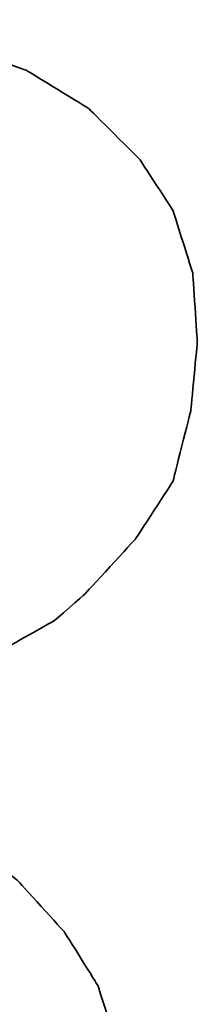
# Model space of a CAD drawing. Header units: millimetres. Extents: x 1382 to 1809, y 124 to 271.
# Tile 35 of 54: x 1709.325 to 1709.641, y 176.723 to 178.47. Entities that reach past the tile are written whole.
import ezdxf

# ---------------------------------------------------------------- set-up
doc = ezdxf.new("R2010")
doc.units = ezdxf.units.MM
doc.layers.add('DIM', color=4, linetype='CONTINUOUS')
doc.layers.add('layer 1', color=7, linetype='CONTINUOUS')

# ---------------------------------------------------------------- blocks, each defined once
blk = doc.blocks.new('TBI MOTION logo(完整正式版)')
at = {"layer": 'layer 1', "color": 22, "lineweight": 35}
blk.add_open_spline([(-64.65375, -6.863749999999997), (-64.65375, -6.863749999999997), (-64.84375, -7.296249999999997), (-64.84375, -7.296249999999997), (-64.84375, -7.296249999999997), (-64.84375, -7.296249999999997), (-64.86875, -7.34375), (-64.86875, -7.34375), (-64.86875, -7.34375), (-64.86875, -7.34375), (-64.86875, -7.36875), (-64.86875, -7.36875), (-64.86875, -7.36875), (-64.86875, -7.36875), (-65.15375, -7.653749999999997), (-65.15375, -7.653749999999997), (-65.15375, -7.653749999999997), (-65.15375, -7.653749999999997), (-65.17875, -7.653749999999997), (-65.17875, -7.653749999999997), (-65.17875, -7.653749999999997), (-65.17875, -7.653749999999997), (-65.20375, -7.678749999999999), (-65.20375, -7.678749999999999), (-65.20375, -7.678749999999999), (-65.20375, -7.678749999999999), (-65.58875, -7.871249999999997), (-65.58875, -7.871249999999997), (-65.58875, -7.871249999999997), (-65.58875, -7.871249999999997), (-65.63375, -7.871249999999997), (-65.63375, -7.871249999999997), (-65.63375, -7.871249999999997), (-65.63375, -7.871249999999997), (-65.65875, -7.893749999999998), (-65.65875, -7.893749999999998), (-65.65875, -7.893749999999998), (-65.65875, -7.893749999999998), (-66.09375, -7.943749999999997), (-66.09375, -7.943749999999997), (-66.09375, -7.943749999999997), (-66.09375, -7.943749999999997), (-66.11375, -7.943749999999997), (-66.11375, -7.943749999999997), (-66.11375, -7.943749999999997), (-66.11375, -7.943749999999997), (-66.16375, -7.943749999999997), (-66.16375, -7.943749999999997), (-66.16375, -7.943749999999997), (-66.16375, -7.943749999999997), (-66.30875, -7.943749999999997), (-66.30875, -7.943749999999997), (-66.30875, -7.943749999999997), (-66.30875, -7.943749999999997), (-66.69375, -7.943749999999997), (-66.69375, -7.943749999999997), (-66.69375, -7.943749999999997), (-66.69375, -7.943749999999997), (-67.07375, -7.943749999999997), (-67.07375, -7.943749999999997), (-67.07375, -7.943749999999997), (-67.07375, -7.943749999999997), (-67.12375, -7.943749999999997), (-67.12375, -7.943749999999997), (-67.12375, -7.943749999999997), (-67.12375, -7.943749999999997), (-67.12375, -7.966249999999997), (-67.12375, -7.966249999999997), (-67.12375, -7.966249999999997), (-67.12375, -7.966249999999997), (-67.14875, -7.991249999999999), (-67.14875, -7.991249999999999), (-67.14875, -7.991249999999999), (-67.14875, -7.991249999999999), (-67.24375, -8.34875), (-67.24375, -8.34875), (-67.24375, -8.34875), (-67.24375, -8.34875), (-67.31374999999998, -8.68625), (-67.31374999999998, -8.68625), (-67.31374999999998, -8.68625), (-67.31374999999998, -8.68625), (-67.26874999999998, -8.68625), (-67.26874999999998, -8.68625), (-67.26874999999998, -8.68625), (-67.26874999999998, -8.68625), (-67.07375, -8.68625), (-67.07375, -8.68625), (-67.07375, -8.68625), (-67.07375, -8.68625), (-66.54875, -8.68625), (-66.54875, -8.68625), (-66.54875, -8.68625), (-66.54875, -8.68625), (-65.82625, -8.68625), (-65.82625, -8.68625), (-65.82625, -8.68625), (-65.82625, -8.68625), (-65.01375, -8.68625), (-65.01375, -8.68625), (-65.01375, -8.68625), (-65.01375, -8.68625), (-64.05375, -8.68625), (-64.05375, -8.68625), (-64.05375, -8.68625), (-64.05375, -8.68625), (-62.08375, -8.68625), (-62.08375, -8.68625), (-62.08375, -8.68625), (-62.08375, -8.68625), (-60.06875, -8.68625), (-60.06875, -8.68625), (-60.06875, -8.68625), (-60.06875, -8.68625), (-59.10875, -8.68625), (-59.10875, -8.68625), (-59.10875, -8.68625), (-59.10875, -8.68625), (-58.29375, -8.68625), (-58.29375, -8.68625), (-58.29375, -8.68625), (-58.29375, -8.68625), (-57.57374999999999, -8.68625), (-57.57374999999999, -8.68625), (-57.57374999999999, -8.68625), (-57.57374999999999, -8.68625), (-57.04875, -8.68625), (-57.04875, -8.68625), (-57.04875, -8.68625), (-57.04875, -8.68625), (-56.85375, -8.68625), (-56.85375, -8.68625), (-56.85375, -8.68625), (-56.85375, -8.68625), (-56.70875, -8.68625), (-56.70875, -8.68625), (-56.70875, -8.68625), (-56.70875, -8.68625), (-56.61375, -8.68625), (-56.61375, -8.68625), (-56.61375, -8.68625), (-56.61375, -8.68625), (-56.56875, -8.68625), (-56.56875, -8.68625), (-56.56875, -8.68625), (-56.56875, -8.68625), (-55.65375, -8.638749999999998), (-55.65375, -8.638749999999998), (-55.65375, -8.638749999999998), (-55.65375, -8.638749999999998), (-54.76874999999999, -8.51875), (-54.76874999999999, -8.51875), (-54.76874999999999, -8.51875), (-54.76874999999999, -8.51875), (-53.90375, -8.30375), (-53.90375, -8.30375), (-53.90375, -8.30375), (-53.90375, -8.30375), (-53.08875, -8.03875), (-53.08875, -8.03875), (-53.08875, -8.03875), (-53.08875, -8.03875), (-52.34375, -7.653749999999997), (-52.34375, -7.653749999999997), (-52.34375, -7.653749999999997), (-52.34375, -7.653749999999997), (-51.69875, -7.296249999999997), (-51.69875, -7.296249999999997), (-51.69875, -7.296249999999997), (-51.69875, -7.296249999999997), (-51.21875, -6.911249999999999), (-51.21875, -6.911249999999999), (-51.21875, -6.911249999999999), (-51.21875, -6.911249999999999), (-50.83375, -6.50375), (-50.83375, -6.50375), (-50.83375, -6.50375), (-50.83375, -6.50375), (-50.44875, -5.94875), (-50.44875, -5.94875), (-50.44875, -5.94875), (-50.44875, -5.94875), (-50.13875, -5.303749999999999), (-50.13875, -5.303749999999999), (-50.13875, -5.303749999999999), (-50.13875, -5.303749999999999), (-49.99375, -4.653749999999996), (-49.99375, -4.653749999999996), (-49.99375, -4.653749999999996), (-49.99375, -4.653749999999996), (-49.92375, -3.98375), (-49.92375, -3.98375), (-49.92375, -3.98375), (-49.92375, -3.98375), (-49.99375, -3.19374), (-49.99375, -3.19374), (-49.99375, -3.19374), (-49.99375, -3.19374), (-50.23374, -2.44874), (-50.23374, -2.44874), (-50.23374, -2.44874), (-50.23374, -2.44874), (-50.59375, -1.87374), (-50.59375, -1.87374), (-50.59375, -1.87374), (-50.59375, -1.87374), (-51.09875, -1.31874), (-51.09875, -1.31874), (-51.09875, -1.31874), (-51.09875, -1.31874), (-51.74375, -0.81875), (-51.74375, -0.81875), (-51.74375, -0.81875), (-51.74375, -0.81875), (-52.53875, -0.48125), (-52.53875, -0.48125), (-52.53875, -0.48125), (-52.53875, -0.48125), (-53.47375, -0.21875), (-53.47375, -0.21875), (-53.47375, -0.21875), (-53.47375, -0.21875), (-54.52875, -0.04874), (-54.52875, -0.04874), (-54.52875, -0.04874), (-54.52875, -0.04874), (-55.65375, 0.12125), (-55.65375, 0.12125), (-55.65375, 0.12125), (-55.65375, 0.12125), (-54.50375, 0.28624), (-54.50375, 0.28624), (-54.50375, 0.28624), (-54.50375, 0.28624), (-53.83375, 0.38124), (-53.83375, 0.38124), (-53.83375, 0.38124), (-53.83375, 0.38124), (-53.18375, 0.50125), (-53.18375, 0.50125), (-53.18375, 0.50125), (-53.18375, 0.50125), (-52.55875, 0.6687400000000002), (-52.55875, 0.6687400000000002), (-52.55875, 0.6687400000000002), (-52.55875, 0.6687400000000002), (-52.03375, 0.86124), (-52.03375, 0.86124), (-52.03375, 0.86124), (-52.03375, 0.86124), (-51.50374, 1.031239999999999), (-51.50374, 1.031239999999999), (-51.50374, 1.031239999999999), (-51.50374, 1.031239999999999), (-51.09875, 1.271249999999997), (-51.09875, 1.271249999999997), (-51.09875, 1.271249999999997), (-51.09875, 1.271249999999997), (-50.71374999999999, 1.48624), (-50.71374999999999, 1.48624), (-50.71374999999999, 1.48624), (-50.71374999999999, 1.48624), (-50.37625, 1.77625), (-50.37625, 1.77625), (-50.37625, 1.77625), (-50.37625, 1.77625), (-49.82375, 2.37625), (-49.82375, 2.37625), (-49.82375, 2.37625), (-49.82375, 2.37625), (-49.41875, 2.996249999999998), (-49.41875, 2.996249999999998), (-49.41875, 2.996249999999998), (-49.41875, 2.996249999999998), (-49.22375, 3.766249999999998), (-49.22375, 3.766249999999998), (-49.22375, 3.766249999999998), (-49.22375, 3.766249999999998), (-49.15375, 4.50874), (-49.15375, 4.50874), (-49.15375, 4.50874), (-49.15375, 4.50874), (-49.20374999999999, 5.251249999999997), (-49.20374999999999, 5.251249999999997), (-49.20374999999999, 5.251249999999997), (-49.20374999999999, 5.251249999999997), (-49.41875, 5.926249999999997), (-49.41875, 5.926249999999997), (-49.41875, 5.926249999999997), (-49.41875, 5.926249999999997), (-49.77875, 6.47625), (-49.77875, 6.47625), (-49.77875, 6.47625), (-49.77875, 6.47625), (-50.33125, 7.026239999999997), (-50.33125, 7.026239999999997), (-50.33125, 7.026239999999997), (-50.33125, 7.026239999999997), (-51.00125, 7.43625), (-51.00125, 7.43625), (-51.00125, 7.43625), (-51.00125, 7.43625), (-51.79375, 7.72625), (-51.79375, 7.72625), (-51.79375, 7.72625), (-51.79375, 7.72625), (-52.72874999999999, 7.891239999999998), (-52.72874999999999, 7.891239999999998), (-52.72874999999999, 7.891239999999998), (-52.72874999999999, 7.891239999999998), (-53.83375, 7.98625), (-53.83375, 7.98625), (-53.83375, 7.98625), (-53.83375, 7.98625), (-53.92875, 7.98625), (-53.92875, 7.98625), (-53.92875, 7.98625), (-53.92875, 7.98625), (-54.26375, 7.98625), (-54.26375, 7.98625), (-54.26375, 7.98625), (-54.26375, 7.98625), (-54.74375, 7.98625), (-54.74375, 7.98625), (-54.74375, 7.98625), (-54.74375, 7.98625), (-55.36875, 7.98625), (-55.36875, 7.98625), (-55.36875, 7.98625), (-55.36875, 7.98625), (-56.13375, 7.98625), (-56.13375, 7.98625), (-56.13375, 7.98625), (-56.13375, 7.98625), (-56.94874999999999, 7.98625), (-56.94874999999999, 7.98625), (-56.94874999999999, 7.98625), (-56.94874999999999, 7.98625), (-58.77625, 7.98625), (-58.77625, 7.98625), (-58.77625, 7.98625), (-58.77625, 7.98625), (-60.59875, 7.98625), (-60.59875, 7.98625), (-60.59875, 7.98625), (-60.59875, 7.98625), (-61.41375, 7.98625), (-61.41375, 7.98625), (-61.41375, 7.98625), (-61.41375, 7.98625), (-62.17875, 7.98625), (-62.17875, 7.98625), (-62.17875, 7.98625), (-62.17875, 7.98625), (-62.80375, 7.98625), (-62.80375, 7.98625), (-62.80375, 7.98625), (-62.80375, 7.98625), (-63.30625, 7.98625), (-63.30625, 7.98625), (-63.30625, 7.98625), (-63.30625, 7.98625), (-63.57375, 7.98625), (-63.57375, 7.98625), (-63.57375, 7.98625), (-63.57375, 7.98625), (-63.57375, 7.96375), (-63.57375, 7.96375), (-63.57375, 7.96375), (-63.57375, 7.96375), (-63.59875, 7.94125), (-63.59875, 7.94125), (-63.59875, 7.94125), (-63.59875, 7.94125), (-63.69375, 7.55625), (-63.69375, 7.55625), (-63.69375, 7.55625), (-63.69375, 7.55625), (-63.76375, 7.246239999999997), (-63.76375, 7.246239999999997), (-63.76375, 7.246239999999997), (-63.76375, 7.246239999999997), (-63.23875000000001, 7.246239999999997), (-63.23875000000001, 7.246239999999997), (-63.23875000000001, 7.246239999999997), (-63.23875000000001, 7.246239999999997), (-62.75875, 7.246239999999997), (-62.75875, 7.246239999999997), (-62.75875, 7.246239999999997), (-62.75875, 7.246239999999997), (-62.61124999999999, 7.246239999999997), (-62.61124999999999, 7.246239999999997), (-62.61124999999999, 7.246239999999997), (-62.61124999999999, 7.246239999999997), (-62.56624999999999, 7.246239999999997), (-62.56624999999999, 7.246239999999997), (-62.56624999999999, 7.246239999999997), (-62.56624999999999, 7.246239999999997), (-62.22875, 7.246239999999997), (-62.22875, 7.246239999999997), (-62.22875, 7.246239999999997), (-62.22875, 7.246239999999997), (-62.20375, 7.246239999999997), (-62.20375, 7.246239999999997), (-62.20375, 7.246239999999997), (-62.20375, 7.246239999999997), (-62.17875, 7.21875), (-62.17875, 7.21875), (-62.17875, 7.21875), (-62.17875, 7.21875), (-61.96374999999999, 7.171249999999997), (-61.96374999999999, 7.171249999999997), (-61.96374999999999, 7.171249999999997), (-61.96374999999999, 7.171249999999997), (-61.72375, 7.126239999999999), (-61.72375, 7.126239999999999), (-61.72375, 7.126239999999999), (-61.72375, 7.126239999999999), (-61.70374999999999, 7.126239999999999), (-61.70374999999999, 7.126239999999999), (-61.70374999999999, 7.126239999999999), (-61.70374999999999, 7.126239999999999), (-61.55875, 7.076239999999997), (-61.55875, 7.076239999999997), (-61.55875, 7.076239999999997), (-61.55875, 7.076239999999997), (-61.50875, 7.076239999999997), (-61.50875, 7.076239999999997), (-61.50875, 7.076239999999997), (-61.50875, 7.076239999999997), (-61.48375, 7.026239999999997), (-61.48375, 7.026239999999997), (-61.48375, 7.026239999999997), (-61.48375, 7.026239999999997), (-61.31875, 6.83375), (-61.31875, 6.83375), (-61.31875, 6.83375), (-61.31875, 6.83375), (-61.29375, 6.81125), (-61.29375, 6.81125), (-61.29375, 6.81125), (-61.29375, 6.81125), (-61.29375, 6.786249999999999), (-61.29375, 6.786249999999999), (-61.29375, 6.786249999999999), (-61.29375, 6.786249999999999), (-61.19875, 6.50124), (-61.19875, 6.50124), (-61.19875, 6.50124), (-61.19875, 6.50124), (-61.17375, 6.45124), (-61.17375, 6.45124), (-61.17375, 6.45124), (-61.17375, 6.45124), (-61.19875, 6.40625), (-61.19875, 6.40625), (-61.19875, 6.40625), (-61.19875, 6.40625), (-61.26875, 5.99624), (-61.26875, 5.99624), (-61.26875, 5.99624), (-61.26875, 5.99624), (-61.26875, 5.85125), (-61.26875, 5.85125), (-61.26875, 5.85125), (-61.26875, 5.85125), (-61.26875, 5.826249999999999), (-61.26875, 5.826249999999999), (-61.26875, 5.826249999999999), (-61.26875, 5.826249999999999), (-61.29375, 5.80625), (-61.29375, 5.80625), (-61.29375, 5.80625), (-61.29375, 5.80625), (-61.34125, 5.661249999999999), (-61.34125, 5.661249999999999), (-61.34125, 5.661249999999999), (-61.34125, 5.661249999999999), (-61.41375, 5.44625), (-61.41375, 5.44625), (-61.41375, 5.44625), (-61.41375, 5.44625), (-61.48375, 5.15625), (-61.48375, 5.15625), (-61.48375, 5.15625), (-61.48375, 5.15625), (-61.58375, 4.82124), (-61.58375, 4.82124), (-61.58375, 4.82124), (-61.58375, 4.82124), (-61.79875, 4.00375), (-61.79875, 4.00375), (-61.79875, 4.00375), (-61.79875, 4.00375), (-62.05875, 2.996249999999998), (-62.05875, 2.996249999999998), (-62.05875, 2.996249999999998), (-62.05875, 2.996249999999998), (-62.34875, 1.916249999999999), (-62.34875, 1.916249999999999), (-62.34875, 1.916249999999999), (-62.34875, 1.916249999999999), (-62.97375, -0.41124), (-62.97375, -0.41124), (-62.97375, -0.41124), (-62.97375, -0.41124), (-63.59875, -2.75875), (-63.59875, -2.75875), (-63.59875, -2.75875), (-63.59875, -2.75875), (-63.88374999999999, -3.863739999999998), (-63.88374999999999, -3.863739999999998), (-63.88374999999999, -3.863739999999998), (-63.88374999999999, -3.863739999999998), (-64.14875, -4.823739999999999), (-64.14875, -4.823739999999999), (-64.14875, -4.823739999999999), (-64.14875, -4.823739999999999), (-64.36375, -5.64125), (-64.36375, -5.64125), (-64.36375, -5.64125), (-64.36375, -5.64125), (-64.43625, -5.97625), (-64.43625, -5.97625), (-64.43625, -5.97625), (-64.43625, -5.97625), (-64.50875, -6.286249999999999), (-64.50875, -6.286249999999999), (-64.50875, -6.286249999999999), (-64.50875, -6.286249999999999), (-64.50875, -6.308749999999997), (-64.50875, -6.308749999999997), (-64.50875, -6.308749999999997), (-64.50875, -6.308749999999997), (-64.57875, -6.50375), (-64.57875, -6.50375), (-64.57875, -6.50375), (-64.57875, -6.50375), (-64.62875, -6.69625), (-64.62875, -6.69625), (-64.62875, -6.69625), (-64.62875, -6.69625), (-64.62875, -6.768749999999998), (-64.62875, -6.768749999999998), (-64.62875, -6.768749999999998), (-64.62875, -6.768749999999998), (-64.62875, -6.813749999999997), (-64.62875, -6.813749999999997), (-64.62875, -6.813749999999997), (-64.62875, -6.813749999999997), (-64.62875, -6.83875), (-64.62875, -6.83875), (-64.62875, -6.83875), (-64.62875, -6.83875), (-64.65375, -6.863749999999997), (-64.65375, -6.863749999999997)], degree=3, knots=[0, 0, 0, 0, 0.0071942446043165, 0.0071942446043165, 0.0071942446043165, 0.0071942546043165, 0.0143884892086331, 0.0143884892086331, 0.0143884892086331, 0.0143884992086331, 0.0215827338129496, 0.0215827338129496, 0.0215827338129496, 0.0215827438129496, 0.0287769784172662, 0.0287769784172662, 0.0287769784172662, 0.0287769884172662, 0.0359712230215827, 0.0359712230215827, 0.0359712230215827, 0.0359712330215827, 0.0431654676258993, 0.0431654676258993, 0.0431654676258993, 0.0431654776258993, 0.0503597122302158, 0.0503597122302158, 0.0503597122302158, 0.0503597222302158, 0.0575539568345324, 0.0575539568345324, 0.0575539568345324, 0.0575539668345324, 0.0647482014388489, 0.0647482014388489, 0.0647482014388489, 0.0647482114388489, 0.0719424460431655, 0.0719424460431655, 0.0719424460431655, 0.0719424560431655, 0.079136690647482, 0.079136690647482, 0.079136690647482, 0.079136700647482, 0.0863309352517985, 0.0863309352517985, 0.0863309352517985, 0.0863309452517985, 0.0935251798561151, 0.0935251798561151, 0.0935251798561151, 0.0935251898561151, 0.1007194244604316, 0.1007194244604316, 0.1007194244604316, 0.1007194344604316, 0.1079136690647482, 0.1079136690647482, 0.1079136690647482, 0.1079136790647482, 0.1151079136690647, 0.1151079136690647, 0.1151079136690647, 0.1151079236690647, 0.1223021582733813, 0.1223021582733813, 0.1223021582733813, 0.1223021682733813, 0.1294964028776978, 0.1294964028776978, 0.1294964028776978, 0.1294964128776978, 0.1366906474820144, 0.1366906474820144, 0.1366906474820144, 0.1366906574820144, 0.1438848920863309, 0.1438848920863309, 0.1438848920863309, 0.1438849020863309, 0.1510791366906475, 0.1510791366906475, 0.1510791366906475, 0.1510791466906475, 0.158273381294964, 0.158273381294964, 0.158273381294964, 0.158273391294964, 0.1654676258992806, 0.1654676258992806, 0.1654676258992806, 0.1654676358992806, 0.1726618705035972, 0.1726618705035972, 0.1726618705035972, 0.1726618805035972, 0.1798561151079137, 0.1798561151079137, 0.1798561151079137, 0.1798561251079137, 0.1870503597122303, 0.1870503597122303, 0.1870503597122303, 0.1870503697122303, 0.1942446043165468, 0.1942446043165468, 0.1942446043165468, 0.1942446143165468, 0.2014388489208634, 0.2014388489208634, 0.2014388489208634, 0.2014388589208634, 0.2086330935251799, 0.2086330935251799, 0.2086330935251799, 0.2086331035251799, 0.2158273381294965, 0.2158273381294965, 0.2158273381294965, 0.2158273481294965, 0.2230215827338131, 0.2230215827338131, 0.2230215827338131, 0.2230215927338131, 0.2302158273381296, 0.2302158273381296, 0.2302158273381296, 0.2302158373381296, 0.2374100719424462, 0.2374100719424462, 0.2374100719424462, 0.2374100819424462, 0.2446043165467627, 0.2446043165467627, 0.2446043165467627, 0.2446043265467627, 0.2517985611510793, 0.2517985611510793, 0.2517985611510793, 0.2517985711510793, 0.2589928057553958, 0.2589928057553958, 0.2589928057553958, 0.2589928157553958, 0.2661870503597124, 0.2661870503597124, 0.2661870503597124, 0.2661870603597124, 0.273381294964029, 0.273381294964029, 0.273381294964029, 0.273381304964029, 0.2805755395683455, 0.2805755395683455, 0.2805755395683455, 0.2805755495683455, 0.2877697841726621, 0.2877697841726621, 0.2877697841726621, 0.2877697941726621, 0.2949640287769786, 0.2949640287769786, 0.2949640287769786, 0.2949640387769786, 0.3021582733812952, 0.3021582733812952, 0.3021582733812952, 0.3021582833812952, 0.3093525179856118, 0.3093525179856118, 0.3093525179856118, 0.3093525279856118, 0.3165467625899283, 0.3165467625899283, 0.3165467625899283, 0.3165467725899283, 0.3237410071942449, 0.3237410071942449, 0.3237410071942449, 0.3237410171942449, 0.3309352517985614, 0.3309352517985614, 0.3309352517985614, 0.3309352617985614, 0.338129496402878, 0.338129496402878, 0.338129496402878, 0.338129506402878, 0.3453237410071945, 0.3453237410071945, 0.3453237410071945, 0.3453237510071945, 0.3525179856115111, 0.3525179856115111, 0.3525179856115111, 0.3525179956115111, 0.3597122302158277, 0.3597122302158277, 0.3597122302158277, 0.3597122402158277, 0.3669064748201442, 0.3669064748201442, 0.3669064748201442, 0.3669064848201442, 0.3741007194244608, 0.3741007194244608, 0.3741007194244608, 0.3741007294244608, 0.3812949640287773, 0.3812949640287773, 0.3812949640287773, 0.3812949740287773, 0.3884892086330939, 0.3884892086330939, 0.3884892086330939, 0.3884892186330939, 0.3956834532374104, 0.3956834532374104, 0.3956834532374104, 0.3956834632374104, 0.4028776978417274, 0.4028776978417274, 0.4028776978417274, 0.4028777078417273, 0.4100719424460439, 0.4100719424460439, 0.4100719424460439, 0.4100719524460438, 0.4172661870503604, 0.4172661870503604, 0.4172661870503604, 0.4172661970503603, 0.4244604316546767, 0.4244604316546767, 0.4244604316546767, 0.4244604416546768, 0.4316546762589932, 0.4316546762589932, 0.4316546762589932, 0.4316546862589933, 0.4388489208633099, 0.4388489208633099, 0.4388489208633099, 0.4388489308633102, 0.4460431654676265, 0.4460431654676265, 0.4460431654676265, 0.4460431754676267, 0.453237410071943, 0.453237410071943, 0.453237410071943, 0.4532374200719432, 0.4604316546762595, 0.4604316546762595, 0.4604316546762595, 0.4604316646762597, 0.467625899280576, 0.467625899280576, 0.467625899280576, 0.467625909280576, 0.4748201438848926, 0.4748201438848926, 0.4748201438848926, 0.4748201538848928, 0.4820143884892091, 0.4820143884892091, 0.4820143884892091, 0.4820143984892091, 0.4892086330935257, 0.4892086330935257, 0.4892086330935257, 0.4892086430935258, 0.4964028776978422, 0.4964028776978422, 0.4964028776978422, 0.4964028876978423, 0.5035971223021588, 0.5035971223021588, 0.5035971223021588, 0.5035971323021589, 0.5107913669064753, 0.5107913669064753, 0.5107913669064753, 0.5107913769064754, 0.5179856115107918, 0.5179856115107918, 0.5179856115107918, 0.5179856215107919, 0.5251798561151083, 0.5251798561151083, 0.5251798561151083, 0.5251798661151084, 0.5323741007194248, 0.5323741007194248, 0.5323741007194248, 0.5323741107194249, 0.5395683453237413, 0.5395683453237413, 0.5395683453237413, 0.5395683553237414, 0.5467625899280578, 0.5467625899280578, 0.5467625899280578, 0.5467625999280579, 0.5539568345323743, 0.5539568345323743, 0.5539568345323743, 0.5539568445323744, 0.5611510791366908, 0.5611510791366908, 0.5611510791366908, 0.5611510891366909, 0.5683453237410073, 0.5683453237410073, 0.5683453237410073, 0.5683453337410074, 0.5755395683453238, 0.5755395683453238, 0.5755395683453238, 0.5755395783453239, 0.5827338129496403, 0.5827338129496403, 0.5827338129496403, 0.5827338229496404, 0.5899280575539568, 0.5899280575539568, 0.5899280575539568, 0.5899280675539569, 0.5971223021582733, 0.5971223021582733, 0.5971223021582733, 0.5971223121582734, 0.60431654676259, 0.60431654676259, 0.60431654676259, 0.6043165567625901, 0.6115107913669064, 0.6115107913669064, 0.6115107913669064, 0.6115108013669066, 0.618705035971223, 0.618705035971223, 0.618705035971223, 0.6187050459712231, 0.6258992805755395, 0.6258992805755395, 0.6258992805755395, 0.6258992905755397, 0.633093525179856, 0.633093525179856, 0.633093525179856, 0.6330935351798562, 0.6402877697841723, 0.6402877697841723, 0.6402877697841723, 0.6402877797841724, 0.6474820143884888, 0.6474820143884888, 0.6474820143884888, 0.6474820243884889, 0.6546762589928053, 0.6546762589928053, 0.6546762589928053, 0.6546762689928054, 0.6618705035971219, 0.6618705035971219, 0.6618705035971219, 0.6618705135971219, 0.6690647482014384, 0.6690647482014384, 0.6690647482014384, 0.6690647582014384, 0.6762589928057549, 0.6762589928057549, 0.6762589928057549, 0.6762590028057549, 0.6834532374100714, 0.6834532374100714, 0.6834532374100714, 0.6834532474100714, 0.6906474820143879, 0.6906474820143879, 0.6906474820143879, 0.6906474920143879, 0.6978417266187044, 0.6978417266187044, 0.6978417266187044, 0.6978417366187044, 0.7050359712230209, 0.7050359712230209, 0.7050359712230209, 0.7050359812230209, 0.7122302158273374, 0.7122302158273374, 0.7122302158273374, 0.7122302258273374, 0.7194244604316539, 0.7194244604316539, 0.7194244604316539, 0.7194244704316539, 0.7266187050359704, 0.7266187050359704, 0.7266187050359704, 0.7266187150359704, 0.7338129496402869, 0.7338129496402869, 0.7338129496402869, 0.7338129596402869, 0.7410071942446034, 0.7410071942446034, 0.7410071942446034, 0.7410072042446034, 0.7482014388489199, 0.7482014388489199, 0.7482014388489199, 0.7482014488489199, 0.7553956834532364, 0.7553956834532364, 0.7553956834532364, 0.7553956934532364, 0.7625899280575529, 0.7625899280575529, 0.7625899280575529, 0.7625899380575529, 0.7697841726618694, 0.7697841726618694, 0.7697841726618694, 0.7697841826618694, 0.7769784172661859, 0.7769784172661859, 0.7769784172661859, 0.7769784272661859, 0.7841726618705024, 0.7841726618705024, 0.7841726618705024, 0.7841726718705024, 0.7913669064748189, 0.7913669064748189, 0.7913669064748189, 0.7913669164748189, 0.7985611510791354, 0.7985611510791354, 0.7985611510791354, 0.7985611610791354, 0.8057553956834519, 0.8057553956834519, 0.8057553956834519, 0.8057554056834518, 0.8129496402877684, 0.8129496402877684, 0.8129496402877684, 0.8129496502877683, 0.8201438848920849, 0.8201438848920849, 0.8201438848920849, 0.820143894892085, 0.8273381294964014, 0.8273381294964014, 0.8273381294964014, 0.8273381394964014, 0.8345323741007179, 0.8345323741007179, 0.8345323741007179, 0.834532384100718, 0.8417266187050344, 0.8417266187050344, 0.8417266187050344, 0.8417266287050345, 0.8489208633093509, 0.8489208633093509, 0.8489208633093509, 0.848920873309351, 0.8561151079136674, 0.8561151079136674, 0.8561151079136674, 0.8561151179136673, 0.8633093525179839, 0.8633093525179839, 0.8633093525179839, 0.8633093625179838, 0.8705035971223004, 0.8705035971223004, 0.8705035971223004, 0.8705036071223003, 0.8776978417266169, 0.8776978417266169, 0.8776978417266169, 0.8776978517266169, 0.8848920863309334, 0.8848920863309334, 0.8848920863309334, 0.8848920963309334, 0.8920863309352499, 0.8920863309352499, 0.8920863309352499, 0.8920863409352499, 0.8992805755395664, 0.8992805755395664, 0.8992805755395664, 0.8992805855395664, 0.9064748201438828, 0.9064748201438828, 0.9064748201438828, 0.9064748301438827, 0.9136690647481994, 0.9136690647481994, 0.9136690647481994, 0.9136690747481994, 0.9208633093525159, 0.9208633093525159, 0.9208633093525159, 0.9208633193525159, 0.9280575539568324, 0.9280575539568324, 0.9280575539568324, 0.9280575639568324, 0.9352517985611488, 0.9352517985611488, 0.9352517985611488, 0.9352518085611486, 0.9424460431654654, 0.9424460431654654, 0.9424460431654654, 0.9424460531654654, 0.9496402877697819, 0.9496402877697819, 0.9496402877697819, 0.9496402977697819, 0.9568345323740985, 0.9568345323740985, 0.9568345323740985, 0.9568345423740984, 0.9640287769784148, 0.9640287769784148, 0.9640287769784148, 0.9640287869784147, 0.9712230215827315, 0.9712230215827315, 0.9712230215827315, 0.9712230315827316, 0.978417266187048, 0.978417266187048, 0.978417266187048, 0.9784172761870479, 0.9856115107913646, 0.9856115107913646, 0.9856115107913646, 0.9856115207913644, 0.9928057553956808, 0.9928057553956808, 0.9928057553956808, 0.9928057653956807, 1, 1, 1, 1], dxfattribs=at)

msp = doc.modelspace()

# ---------------------------------------------------------------- block references
at = {"layer": 'DIM', "color": 7, "xscale": 0.1641908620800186, "yscale": 0.1641908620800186, "zscale": 0.1641908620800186}
msp.add_blockref('TBI MOTION logo(完整正式版)', (1717.71180533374, 177.1589187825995), dxfattribs=at)

doc.saveas('drawing.dxf')
